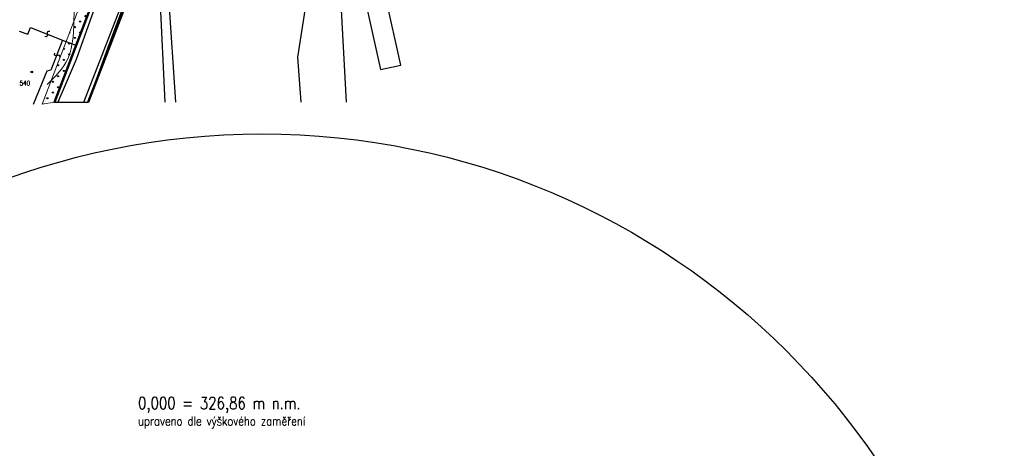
# Model space of a CAD drawing. Header units: millimetres. Extents: x -156521 to 298750130, y -256155368 to 337239.
# Tile 69 of 74: x 766133 to 1089415, y -100449 to 40356. Entities that reach past the tile are written whole.
import ezdxf
from ezdxf.lldxf.tags import DXFTag

# ---------------------------------------------------------------- set-up
doc = ezdxf.new("R2010")
doc.units = ezdxf.units.MM
doc.layers.add('_VÝŘEZ', color=40, linetype='Continuous', plot=False)
for name, color, linetype, lineweight in [('hranice', 7, 'Continuous', 20), ('IN_C_TENKA', 7, 'Continuous', 18), ('IN_SRAFY', 8, 'Continuous', 9)]:
    doc.layers.add(name, color=color, linetype=linetype, lineweight=lineweight)
for name, color, linetype in [('IN_HELP', 6, 'Continuous'), ('IN_TEXT', 7, 'Continuous'), ('KATASTR', 116, 'Continuous')]:
    doc.layers.add(name, color=color, linetype=linetype)
doc.styles.add('Koty', font='romand.shx', dxfattribs={"width": 0.8})
tags = doc.linetypes.add('DOT2', pattern=[0.875, 0.125, -0.75]).pattern_tags.tags
tags[6:7] = [DXFTag(74, 4), DXFTag(75, 0), DXFTag(340, '0'), DXFTag(46, 0.0), DXFTag(50, 0.0), DXFTag(44, 0.0), DXFTag(45, 0.0)]
tags[4:5] = [DXFTag(74, 4), DXFTag(75, 0), DXFTag(340, '0'), DXFTag(46, 0.0), DXFTag(50, 0.0), DXFTag(44, 0.0), DXFTag(45, 0.0)]
tags = doc.linetypes.add('OCH_PASMO_PRUM_ZAVODU', pattern='A,17.5,[134,cadkon.shx,S=5,R=0,X=0,Y=-5],17.5,-10,0,-10', length=55).pattern_tags.tags
tags[18:19] = [DXFTag(74, 4), DXFTag(75, 0), DXFTag(340, '0'), DXFTag(46, 0.0), DXFTag(50, 0.0), DXFTag(44, 0.0), DXFTag(45, 0.0)]
tags[16:17] = [DXFTag(74, 4), DXFTag(75, 0), DXFTag(340, '0'), DXFTag(46, 0.0), DXFTag(50, 0.0), DXFTag(44, 0.0), DXFTag(45, 0.0)]
tags[14:15] = [DXFTag(74, 4), DXFTag(75, 0), DXFTag(340, '0'), DXFTag(46, 0.0), DXFTag(50, 0.0), DXFTag(44, 0.0), DXFTag(45, 0.0)]
tags[12:13] = [DXFTag(74, 4), DXFTag(75, 0), DXFTag(340, '0'), DXFTag(46, 0.0), DXFTag(50, 0.0), DXFTag(44, 0.0), DXFTag(45, 0.0)]

msp = doc.modelspace()

# ---------------------------------------------------------------- hatches: boundary and pattern name
at = {"layer": 'IN_SRAFY', "transparency": 33554687}
h = msp.add_hatch(dxfattribs=at)
h.set_pattern_fill('GRASS', color=74, scale=100, style=0, pattern_type=2)
h.set_pattern_definition([(90, (692592, 0), (-1796.051, 1796.051), [476.25, -3115.852]), (45, (692592, 0), (-1796.05, 1796.05), [476.25, -2063.75]), (135, (692592, 0), (-1796.05, -1796.05), [476.25, -2063.75])])
h.paths.add_polyline_path([(773561.49271, 12643.71664), (777538.85353, 13253.84034), (773793.77785, 13253.84034)])
h.paths.add_polyline_path([(773793.77785, 13253.84034), (777538.85353, 13253.84034), (799028.58877, 69699.1078), (795283.51309, 69699.1078)])
h.paths.add_polyline_path([(795283.51309, 69699.1078), (799028.58877, 69699.1078), (799715.11966, 71096.46065), (795815.51062, 71096.46065)])
h.paths.add_polyline_path([(795815.51062, 71096.46065), (799715.11966, 71096.46065), (808997.99479, 89990.66087), (805098.38575, 89990.66087)])
h.paths.add_polyline_path([(805098.38575, 89990.66087), (808997.99479, 89990.66087), (812045.32259, 92284.33006), (806225.28418, 92284.33006)])
h.paths.add_polyline_path([(806225.28418, 92284.33006), (812045.32259, 92284.33006), (827413.8559, 103851.95046), (822442.70074, 103851.95046)])
h.paths.add_polyline_path([(822442.70074, 103851.95046), (827413.8559, 103851.95046), (833234.19133, 106356.94927), (825954.62522, 106356.94927)])
h.paths.add_polyline_path([(825954.62522, 106356.94927), (833234.19133, 106356.94927), (838027.57223, 108419.95984), (830140.32101, 108419.95984)])
h.paths.add_polyline_path([(830140.32101, 108419.95984), (838027.57223, 108419.95984), (848182.34454, 111699.93253), (836795.14293, 111699.93253)])
h.paths.add_polyline_path([(836795.14293, 111699.93253), (848182.34454, 111699.93253), (857877.98559, 114831.60669), (846490.78399, 114831.60669)])
h.paths.add_polyline_path([(846490.78399, 114831.60669), (857877.98559, 114831.60669), (858583.65255, 118737.58089)])

# ---------------------------------------------------------------- linework, layer by layer
at = {"layer": '_VÝŘEZ'}
msp.add_circle((845663.84983, -240937.04074), 243751.17809, dxfattribs=at)
at = {"layer": 'hranice', "linetype": 'OCH_PASMO_PRUM_ZAVODU', "lineweight": 20, "ltscale": 100, "transparency": 33554687}
msp.add_spline([(775149.20271, 19063.32882), (781910.2349, 27469.4808), (784016.99304, 42275.35436), (787323.26302, 57530.17118), (793572.10603, 67495.31213), (798895.37058, 81015.82195), (822522.81353, 109187.39523), (872842.68072, 129328.74432), (891645.73337, 132308.15221), (940184.79674, 147826.01237), (987716.3315, 170801.3007), (1005542.37473, 180716.6217), (1035338.04157, 187644.36045), (1058861.83458, 188547.68618)], degree=3, dxfattribs=at)
at = {"layer": 'IN_C_TENKA', "color": 8, "lineweight": 50, "transparency": 33554687}
for points in [[(777538.85353, 13253.84034), (799028.58877, 69699.1078), (808997.99479, 89990.66087), (827413.8559, 103851.95046), (838027.57223, 108419.95984), (883731.27918, 123182.17276), (923386.27239, 134746.82907), (926823.21353, 136006.30148), (933978.84419, 139345.08549), (957973.28012, 151285.47366), (989220.79502, 167448.95458), (1004036.77121, 175726.17017), (1015029.80134, 178838.83507), (1027459.58305, 180798.17238), (1057348.43064, 179397.61149)], [(788589.15515, 13253.84034), (814909.58081, 81652.22922), (834225.53743, 95830.36936), (865358.28816, 107389.0589), (877777.08915, 111705.28898), (933200.05245, 130013.4672), (963964.00919, 144813.11592), (1007364.09551, 167235.26822), (1020204.90161, 170313.8281), (1040562.23155, 170218.52846), (1057348.43064, 168994.4364)]]:
    msp.add_lwpolyline(points, dxfattribs=at)
at = {"layer": 'IN_C_TENKA', "color": 3, "linetype": 'DOT2', "lineweight": 20, "ltscale": 500, "transparency": 33554687}
msp.add_lwpolyline([(857877.98559, 114831.60669), (838027.57223, 108419.95984), (827413.8559, 103851.95046), (808997.99479, 89990.66087), (799028.58877, 69699.1078), (777538.85353, 13253.84034), (773561.49271, 12643.71664), (795815.51062, 71096.46065), (806225.28418, 92284.33006), (825954.62522, 106356.94927), (836795.14293, 111699.93253), (858583.65255, 118737.58089)], close=True, dxfattribs=at)
at = {"layer": 'IN_HELP', "transparency": 33554687}
msp.add_line((777538.85353, 13253.84034), (788589.15515, 13253.84034), dxfattribs=at)
at = {"layer": 'KATASTR', "transparency": 33554687}
for p, q in [((787164.46585, 13253.84034), (814055.66807, 82641.63594)), ((813897.01754, 13253.84034), (811245.1956, 67926.38858)), ((863908.76309, 69414.10603), (857325.2611, 27991.55014)), ((873402.28981, 13253.84034), (870353.19311, 70096.98507)), ((813757.44356, 65694.7283), (817246.68148, 13253.84034)), ((876033.30603, 62379.35851), (884557.37301, 23955.37708)), ((891278.8064, 25446.47577), (882828.91182, 63536.10993)), ((795557.00502, 32171.45768), (802819.76609, 51889.7549)), ((777538.85353, 13253.84034), (789314.14777, 43377.17842)), ((790243.64159, 42889.27239), (784671.24179, 27274.50796)), ((765944.11718, 36604.49869), (768834.13106, 35557.15582)), ((768834.13106, 35557.15582), (769654.97757, 37822.18086)), ((769654.97757, 37822.18086), (780210.99311, 33677.0812)), ((780210.99311, 33677.0812), (776314.66614, 23754.59647)), ((780210.99311, 33677.0812), (784818.32983, 31876.06083)), ((788589.15515, 13253.84034), (795557.00502, 32171.45768)), ((784671.24179, 27274.50796), (781052.95512, 18811.31449)), ((857325.2611, 27991.55014), (858422.55233, 13253.84034)), ((775083.22165, 23484.24942), (770598.68418, 12480.97191)), ((776314.66614, 23754.59647), (775083.22165, 23484.24942)), ((884557.37301, 23955.37708), (891278.8064, 25446.47577)), ((781052.95512, 18811.31449), (778676.95666, 13253.84034))]:
    msp.add_line(p, q, dxfattribs=at)
for points in [[(775992.00233, 36438.32465, 0.7743874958), (775201.41903, 35622.08581, -0.7812922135), (774411.43262, 34806.46324)], [(779404.89651, 27861.63493, 0.7743874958), (778531.26331, 28588.29361, -0.7812922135), (777658.28971, 29314.40366)]]:
    msp.add_lwpolyline(points, format="xyb", dxfattribs=at)
msp.add_circle((770089.85074, 23185.51941), 285.64403, dxfattribs=at)

# ---------------------------------------------------------------- texts
at = {"layer": 'IN_TEXT', "transparency": 33554687, "attachment_point": 1, "style": 'Koty'}
for s, insert, char_height, width in [('ZPEVNĚNÉ PLOCHY', (660241.36852, -83422.51639), 10000, 138422.7761135), ('0,000 = 326,86 m n.m.', (804992.07346, -83595.8665), 4000, 99663.6932533), ('upraveno dle výškového zaměření', (804992.07346, -89948.41326), 3000, 71557.6145394)]:
    msp.add_mtext(s, dxfattribs=dict(at, insert=insert, char_height=char_height, width=width))
at = {"layer": 'KATASTR', "transparency": 33554687, "insert": (766103.52213, 20256.68562), "char_height": 1500, "width": 486.76591, "attachment_point": 1, "style": 'Koty'}
msp.add_mtext('540', dxfattribs=at)

doc.saveas('drawing.dxf')
